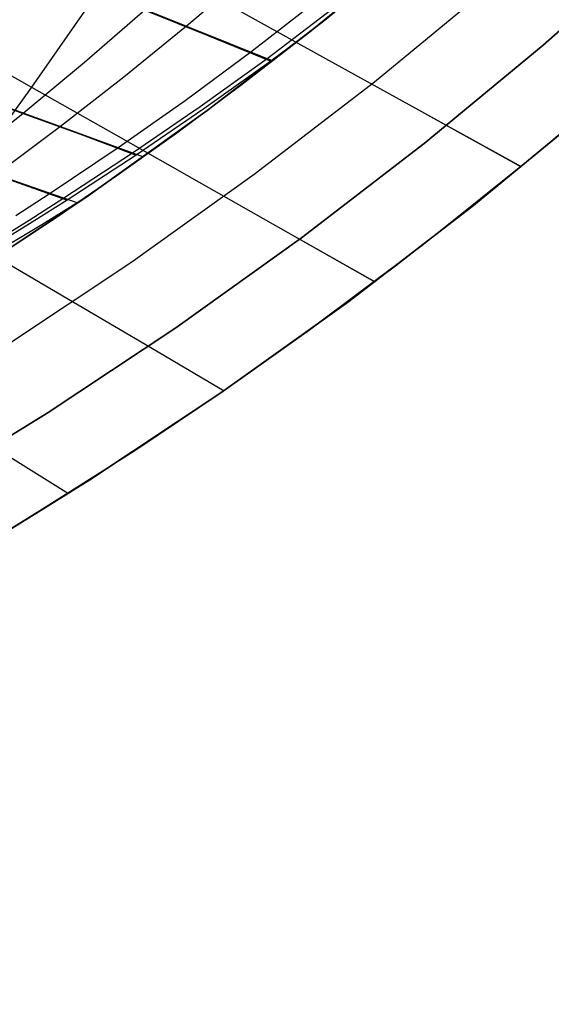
# Model space of a CAD drawing. Header units: millimetres. Extents: x -58 to 58, y -58 to 58.
# Tile 32 of 95: x 30 to 37, y -55 to -43. Entities that reach past the tile are written whole.
import ezdxf

# ---------------------------------------------------------------- set-up
doc = ezdxf.new("R2010")
doc.units = ezdxf.units.MM
doc.header["$MEASUREMENT"] = 0
doc.layers.add('Predefinito', color=5, linetype='Continuous')

msp = doc.modelspace()

# ---------------------------------------------------------------- linework, layer by layer
at = {"layer": 'Predefinito'}
for points in [[(45.938, -32.893), (44.775, -34.459), (43.559, -35.984), (42.291, -37.466), (40.972, -38.904), (39.605, -40.295), (38.191, -41.638), (36.731, -42.931), (35.227, -44.173), (33.681, -45.363), (32.096, -46.499), (30.472, -47.579), (28.811, -48.602), (27.116, -49.568), (25.389, -50.474), (23.632, -51.32), (21.847, -52.105), (20.035, -52.828), (18.2, -53.488), (16.343, -54.085)], [(16.343, -54.085), (18.2, -53.488), (20.035, -52.828), (21.847, -52.105), (23.632, -51.32), (25.389, -50.474), (27.116, -49.568), (28.811, -48.602), (30.472, -47.579), (32.096, -46.499), (33.681, -45.363), (35.227, -44.173), (36.731, -42.931), (38.191, -41.638), (39.605, -40.295), (40.972, -38.904), (42.291, -37.466), (43.559, -35.984), (44.775, -34.459), (45.938, -32.893)], [(43.19, -33.24), (42.017, -34.711), (40.794, -36.14), (39.522, -37.527), (38.203, -38.868), (36.839, -40.164), (35.431, -41.412), (33.98, -42.61), (32.489, -43.757), (30.96, -44.853), (29.393, -45.894), (27.791, -46.882), (26.157, -47.813), (24.491, -48.687), (22.796, -49.504), (21.073, -50.261), (19.326, -50.958), (17.556, -51.595), (15.764, -52.17)], [(15.764, -52.17), (17.556, -51.595), (19.326, -50.958), (21.073, -50.261), (22.796, -49.504), (24.491, -48.687), (26.157, -47.813), (27.791, -46.882), (29.393, -45.894), (30.96, -44.853), (32.489, -43.757), (33.98, -42.61), (35.431, -41.412), (36.839, -40.164), (38.203, -38.868), (39.522, -37.527), (40.794, -36.14), (42.017, -34.711), (43.19, -33.24)], [(16.632, -55.042), (18.522, -54.435), (20.39, -53.763), (22.233, -53.028), (24.05, -52.229), (25.839, -51.367), (27.596, -50.445), (29.321, -49.462), (31.011, -48.421), (32.664, -47.322), (34.278, -46.166), (35.851, -44.955), (37.381, -43.691), (38.867, -42.375), (40.306, -41.008), (41.698, -39.592), (43.039, -38.13), (44.33, -36.621), (45.567, -35.069), (46.751, -33.476)], [(46.751, -33.476), (45.567, -35.069), (44.33, -36.621), (43.039, -38.13), (41.698, -39.592), (40.306, -41.008), (38.867, -42.375), (37.381, -43.691), (35.851, -44.955), (34.278, -46.166), (32.664, -47.322), (31.011, -48.421), (29.321, -49.462), (27.596, -50.445), (25.839, -51.367), (24.05, -52.229), (22.233, -53.028), (20.39, -53.763), (18.522, -54.435), (16.632, -55.042)], [(16.053, -53.128), (17.878, -52.542), (19.681, -51.893), (21.46, -51.183), (23.214, -50.412), (24.94, -49.581), (26.637, -48.69), (28.301, -47.742), (29.932, -46.737), (31.528, -45.676), (33.085, -44.56), (34.604, -43.392), (36.081, -42.171), (37.515, -40.901), (38.904, -39.582), (40.247, -38.215), (41.542, -36.803), (42.788, -35.347), (43.982, -33.85)]]:
    msp.add_lwpolyline(points, dxfattribs=at)
at = {"layer": 'Predefinito', "extrusion": (0.238462, 0.953909, 0.182189)}
msp.add_lwpolyline([(-42.285, 351.782), (-42.323, 351.809)], dxfattribs=at)
at = {"layer": 'Predefinito', "extrusion": (0.208751, 0.961677, 0.177763)}
msp.add_lwpolyline([(-40.241, 352.156), (-40.331, 352.23)], dxfattribs=at)
at = {"layer": 'Predefinito', "extrusion": (0.176832, 0.969474, 0.169853)}
msp.add_lwpolyline([(-37.982, 352.543), (-38.128, 352.678)], dxfattribs=at)
at = {"layer": 'Predefinito'}
for points in [[(46.831, -33.355, 349.998), (45.72, -34.863, 349.998), (44.561, -36.333, 349.998), (43.355, -37.765, 349.999), (42.103, -39.157, 349.999), (40.806, -40.507, 349.999), (39.465, -41.815, 349.999), (38.083, -43.078, 349.999), (36.66, -44.296, 349.999), (35.198, -45.466, 349.998), (33.762, -46.543, 350.001)], [(33.77, -42.777, 351.548), (34.56, -42.141, 351.627), (35.399, -41.438, 351.706), (36.316, -40.638, 351.784), (37.317, -39.72, 351.862), (38.427, -38.648, 351.938), (39.677, -37.363, 352.012), (40.371, -36.612, 352.049), (41.118, -35.771, 352.084), (41.926, -34.821, 352.117), (42.803, -33.736, 352.149)], [(35.152, -41.649, 28.317), (33.767, -42.779, 28.452), (32.515, -43.738, 28.589), (31.35, -44.58, 28.726), (30.299, -45.302, 28.863), (29.307, -45.949, 29.001)], [(31.487, -41.717, 33.916), (30.273, -43.461, 34.142), (29.06, -45.15, 34.393)], [(31.487, -41.717, 346.084), (30.273, -43.461, 345.858), (29.06, -45.15, 345.607)], [(33.015, -42.024, 29.184), (32.23, -42.692, 29.305), (31.439, -43.335, 29.44), (30.639, -43.956, 29.591), (29.826, -44.564, 29.76)], [(28.199, -42.285, 36.475), (29.225, -42.867, 35.283), (30.273, -43.461, 34.142), (31.338, -44.065, 33.048), (32.418, -44.677, 31.995), (33.508, -45.295, 30.98), (34.609, -45.918, 30)], [(28.199, -42.285, 343.525), (29.225, -42.867, 344.717), (30.273, -43.461, 345.858), (31.338, -44.065, 346.952), (32.417, -44.676, 348.005), (33.508, -45.295, 349.019), (34.608, -45.918, 349.999)], [(33.867, -42.38, 28.593), (33.043, -43.02, 28.699), (32.211, -43.634, 28.819), (31.368, -44.226, 28.954), (30.511, -44.804, 29.107), (30.078, -45.088, 29.192)], [(31.421, -42.369, 29.931), (32.23, -42.692, 29.305), (33.318, -43.13, 28.5)], [(32.708, -42.392, 347.129), (33.944, -43.077, 348.127), (35.194, -43.768, 349.083), (36.454, -44.465, 349.999)], [(32.708, -42.393, 32.871), (33.945, -43.077, 31.872), (35.195, -43.769, 30.917), (36.455, -44.466, 30)], [(23.417, -42.457, 37.512), (23.999, -42.65, 36.624), (24.599, -42.846, 35.762), (25.214, -43.046, 34.927), (25.843, -43.249, 34.117), (26.485, -43.456, 33.333), (27.137, -43.667, 32.575), (27.798, -43.882, 31.839), (28.468, -44.103, 31.126), (29.144, -44.33, 30.433), (29.826, -44.564, 29.76), (30.857, -44.923, 28.788)], [(24.522, -42.464, 41.557), (24.895, -42.686, 40.835), (25.278, -42.914, 40.128), (25.671, -43.147, 39.436), (26.073, -43.385, 38.76), (26.482, -43.627, 38.098), (27.319, -44.123, 36.815), (28.18, -44.631, 35.582), (29.06, -45.15, 34.393), (29.955, -45.677, 33.243), (30.862, -46.211, 32.13), (31.779, -46.75, 31.05), (32.704, -47.294, 30)], [(24.522, -42.464, 338.443), (24.895, -42.686, 339.165), (25.278, -42.914, 339.872), (25.671, -43.147, 340.564), (26.073, -43.385, 341.24), (26.482, -43.627, 341.902), (27.319, -44.123, 343.185), (28.18, -44.631, 344.418), (29.06, -45.15, 345.607), (29.955, -45.677, 346.757), (30.862, -46.211, 347.87), (31.779, -46.75, 348.95), (32.704, -47.294, 350)], [(26.384, -42.45, 33.861), (27.072, -42.689, 33.09), (27.771, -42.933, 32.344), (28.477, -43.181, 31.623), (29.192, -43.434, 30.925), (29.913, -43.692, 30.248), (30.639, -43.956, 29.591), (31.687, -44.342, 28.685)], [(31.706, -42.49, 350.296), (30.941, -43.151, 350.151), (30.168, -43.792, 349.99), (29.383, -44.419, 349.81)], [(34.08, -42.469, 28.449), (33.246, -43.102, 28.551), (32.404, -43.709, 28.668), (31.55, -44.294, 28.799), (30.682, -44.865, 28.947), (30.244, -45.145, 29.03), (29.807, -45.415, 29.12)], [(31.706, -42.49, 350.296), (32.499, -42.809, 350.902), (33.295, -43.131, 351.489)], [(23.734, -42.571, 342.98), (24.312, -42.761, 343.835), (24.907, -42.954, 344.665), (25.515, -43.151, 345.47), (26.137, -43.351, 346.25), (26.769, -43.555, 347.006), (27.411, -43.763, 347.739), (28.062, -43.976, 348.449), (28.719, -44.195, 349.14), (29.383, -44.419, 349.81), (30.051, -44.65, 350.462), (30.723, -44.887, 351.096)], [(26.699, -42.568, 346.501), (27.378, -42.804, 347.244), (28.064, -43.043, 347.963), (28.759, -43.288, 348.659), (29.46, -43.537, 349.335), (30.168, -43.792, 349.99), (30.879, -44.052, 350.626), (31.594, -44.318, 351.243)], [(29.286, -45.963, 350.995), (30.624, -45.082, 351.18), (31.34, -44.587, 351.273), (32.108, -44.037, 351.365), (32.917, -43.436, 351.456), (33.77, -42.777, 351.548)], [(33.77, -42.777, 351.548), (33.295, -43.131, 351.489), (32.45, -43.736, 351.373), (31.593, -44.319, 351.243), (30.722, -44.887, 351.096), (30.282, -45.166, 351.013), (29.844, -45.435, 350.924)], [(36.993, -44.02, 30), (35.94, -44.884, 29.999), (34.869, -45.721, 29.998), (33.781, -46.53, 29.996), (32.678, -47.312, 29.993), (31.563, -48.063, 29.988), (29.9, -49.114, 29.98)], [(30.959, -44.853, 28.775), (30.406, -45.198, 28.874), (29.964, -45.465, 28.962)], [(33.762, -46.543, 350.001), (32.703, -47.293, 349.999), (31.73, -47.952, 349.991), (30.741, -48.591, 349.999), (30.242, -48.904, 350.014), (29.74, -49.211, 350.02)], [(29.276, -47.678, 32.278), (30.742, -48.592, 30)], [(29.276, -47.678, 347.722), (30.742, -48.592, 350)]]:
    msp.add_polyline3d(points, dxfattribs=at)

doc.saveas('drawing.dxf')
